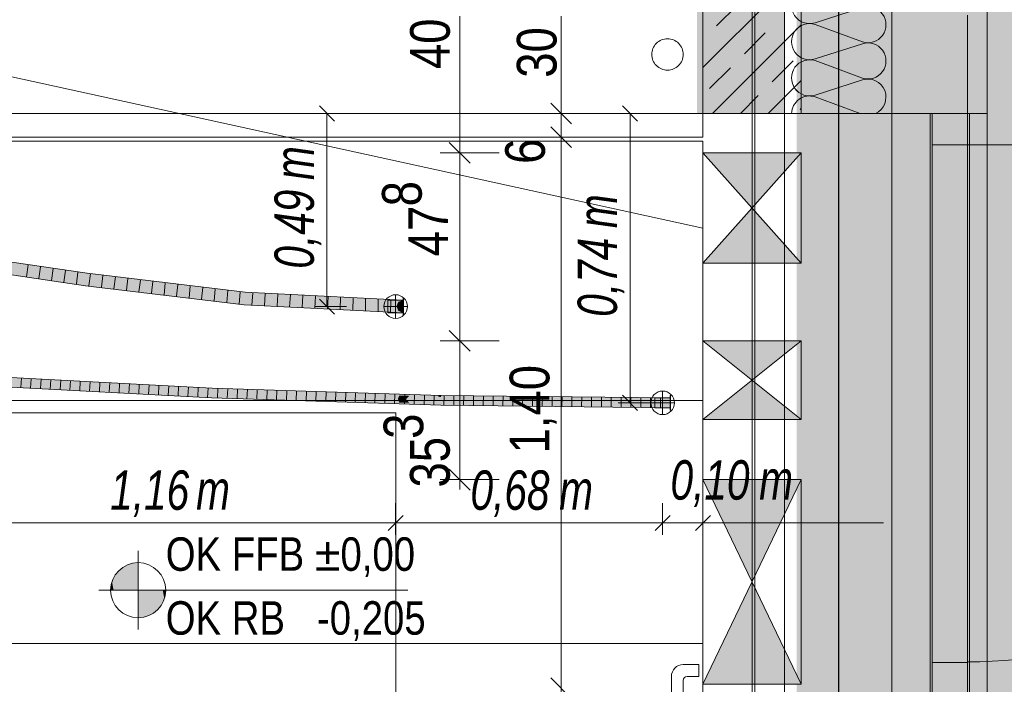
# Model space of a CAD drawing. Extents: x -620 to 300, y 62 to 1162.
# Tile 160 of 256: x 2 to 52, y 960 to 994. Entities that reach past the tile are written whole.
import ezdxf
from ezdxf.lldxf.tags import DXFTag

# ---------------------------------------------------------------- set-up
doc = ezdxf.new("R2010")
doc.units = 0
doc.layers.get('0').update_dxf_attribs({"lineweight": 13})
for name, color, linetype, lineweight, true_color in [('30 -33 Aussenwände- 7 Fassade_ Elemente', 7, 'Continuous', 9, 0x00aacc), ('30 -34 Innenwände- 1 tragend', 7, 'Continuous', 13, 0xdd0806), ('30 -34 Innenwände- 11 Durchbruch', 4, 'Continuous', 9, 0x00ffff), ('30 -35 Decken- 2.1 Treppen Innen 2D', 7, 'Continuous', 9, 0x599559), ('40 -47 Nutzungspez. Anlagen -4 Feuerlöschanlagen', 7, 'Continuous', 9, 0xff7fff), ('70 -76 Bemaßung- 2 Allgemein', 9, 'Continuous', 5, 0x808080), ('E_Aussparung Bemaßung', 5, 'Continuous', 9, 0x0000ff), ('E_Leerrohr 25', 7, 'Continuous', 5, 0xff8000), ('E_Leerrohr 25-Shading', 7, 'Continuous', 9, 0xff8000), ('E_Leerrohr 32', 7, 'Continuous', 9, 0x00b300), ('E_Leerrohr 32-Shading', 7, 'Continuous', 9, 0x00b300), ('E_Leerrohr_Detailnummer', 1, 'Continuous', 25, 0xff0000), ('E_Leerrohrdose 32', 7, 'Continuous', 9, 0x99ff99), ('iwb_Layout BA_Markierung', 7, 'Continuous', 9, 0xbadcdc), ('iwb_Schraffur_Wand in Bauart BABW', 7, 'Continuous', 13, 0xac59ff), ('iwb_Sichtbeton', 2, 'Continuous', 50, 0xffff00), ('iwb_Sichtbeton-Shading', 2, 'Continuous', 50, 0xffff00)]:
    doc.layers.add(name, color=color, linetype=linetype, lineweight=lineweight, true_color=true_color)
for name, color, linetype, lineweight in [('30 -35 Decken -1 Treppe -Schnitt', 7, 'Continuous', 50), ('70 -71 Achsen- 1 Gebäudeachsen', 7, 'STRICHPUNKT2-A06G94XR8I', 18), ('70 -72 Beschriftung- 5 Höhenkoten', 7, 'Continuous', 15)]:
    doc.layers.add(name, color=color, linetype=linetype, lineweight=lineweight)
doc.styles.get("Standard").update_dxf_attribs({"font": 'ARIALN.TTF'})
tags = doc.linetypes.add('fein_strichliert-A06G94XS8I', pattern=[4, 1, -2, 1]).pattern_tags.tags
tags[8:9] = [DXFTag(74, 4), DXFTag(75, 0), DXFTag(340, '0'), DXFTag(46, 0.0), DXFTag(50, 0.0), DXFTag(44, 0.0), DXFTag(45, 0.0)]
tags[6:7] = [DXFTag(74, 4), DXFTag(75, 0), DXFTag(340, '0'), DXFTag(46, 0.0), DXFTag(50, 0.0), DXFTag(44, 0.0), DXFTag(45, 0.0)]
tags[4:5] = [DXFTag(74, 4), DXFTag(75, 0), DXFTag(340, '0'), DXFTag(46, 0.0), DXFTag(50, 0.0), DXFTag(44, 0.0), DXFTag(45, 0.0)]
tags = doc.linetypes.add('STRICHPUNKT2', pattern=[12.7, 6.35, -3.175, 0, -3.175]).pattern_tags.tags
tags[10:11] = [DXFTag(74, 4), DXFTag(75, 0), DXFTag(340, '0'), DXFTag(46, 0.0), DXFTag(50, 0.0), DXFTag(44, 0.0), DXFTag(45, 0.0)]
tags[8:9] = [DXFTag(74, 4), DXFTag(75, 0), DXFTag(340, '0'), DXFTag(46, 0.0), DXFTag(50, 0.0), DXFTag(44, 0.0), DXFTag(45, 0.0)]
tags[6:7] = [DXFTag(74, 4), DXFTag(75, 0), DXFTag(340, '0'), DXFTag(46, 0.0), DXFTag(50, 0.0), DXFTag(44, 0.0), DXFTag(45, 0.0)]
tags[4:5] = [DXFTag(74, 4), DXFTag(75, 0), DXFTag(340, '0'), DXFTag(46, 0.0), DXFTag(50, 0.0), DXFTag(44, 0.0), DXFTag(45, 0.0)]
tags = doc.linetypes.add('STRICHPUNKT2-A06G94XR8I', pattern=[12.7, 6.35, -3.175, 0, -3.175]).pattern_tags.tags
tags[10:11] = [DXFTag(74, 4), DXFTag(75, 0), DXFTag(340, '0'), DXFTag(46, 0.0), DXFTag(50, 0.0), DXFTag(44, 0.0), DXFTag(45, 0.0)]
tags[8:9] = [DXFTag(74, 4), DXFTag(75, 0), DXFTag(340, '0'), DXFTag(46, 0.0), DXFTag(50, 0.0), DXFTag(44, 0.0), DXFTag(45, 0.0)]
tags[6:7] = [DXFTag(74, 4), DXFTag(75, 0), DXFTag(340, '0'), DXFTag(46, 0.0), DXFTag(50, 0.0), DXFTag(44, 0.0), DXFTag(45, 0.0)]
tags[4:5] = [DXFTag(74, 4), DXFTag(75, 0), DXFTag(340, '0'), DXFTag(46, 0.0), DXFTag(50, 0.0), DXFTag(44, 0.0), DXFTag(45, 0.0)]

# ---------------------------------------------------------------- blocks, each defined once
blk = doc.blocks.new('Shading-A06G94VT8I', base_point=(-44.915, 989.453))
at = {"layer": 'iwb_Sichtbeton-Shading', "color": 51, "true_color": 0xffff7f}
blk.add_solid([(37.221, 989.453), (36.621, 989.453), (37.221, 995.453), (36.621, 995.453)], dxfattribs=at)
blk = doc.blocks.new('Shading-A06G94VZ8I', base_point=(-25.075, 983.57))
at = {"layer": 'E_Leerrohr 32-Shading', "color": 83, "true_color": 0x7fbd7f}
for points in [[(-2.415, 982.43), (4.184, 981.551), (-2.411, 982.456), (-1.091, 982.32)], [(-2.477, 981.971), (-2.49, 981.878), (4.65, 980.901), (0.053, 981.507)], [(-2.477, 981.971), (4.651, 980.901), (5.566, 980.797), (5.564, 980.781)], [(-0.267, 982.136), (-2.416, 982.419), (5.626, 981.246)], [(-0.267, 982.136), (4.184, 981.551), (-0.685, 982.199)], [(4.184, 981.551), (-0.267, 982.136), (5.638, 981.339), (5.626, 981.246)], [(0.053, 981.507), (5.554, 980.705), (4.65, 980.901), (5.562, 980.764)], [(5.626, 981.246), (13.665, 980.276), (5.638, 981.339), (7.245, 981.145)], [(13.665, 980.276), (13.673, 980.369), (7.245, 981.145)], [(4.651, 980.901), (5.562, 980.764), (5.564, 980.781)], [(11.397, 980.066), (6.26, 980.681), (5.554, 980.705), (5.558, 980.741)], [(11.397, 980.066), (5.554, 980.705), (10.291, 980.133)], [(6.26, 980.681), (5.562, 980.764), (5.558, 980.741)], [(11.85, 980.039), (7.192, 980.601), (5.562, 980.764), (5.564, 980.781)], [(11.85, 980.039), (5.562, 980.764), (11.397, 980.066)], [(7.192, 980.601), (5.566, 980.797), (5.564, 980.781)], [(11.85, 980.039), (10.291, 980.133), (13.624, 979.8), (11.681, 979.965)], [(11.681, 979.965), (13.619, 979.731), (13.624, 979.8)], [(11.85, 980.039), (13.624, 979.8), (13.627, 979.825)], [(13.673, 980.369), (13.665, 980.276), (18.365, 980.133), (18.365, 980.039)], [(18.365, 980.039), (21.446, 979.884), (18.365, 980.133), (21.672, 979.966)], [(21.446, 979.884), (21.697, 979.871), (21.672, 979.966), (21.697, 979.965)], [(21.67, 979.327), (14.584, 979.765), (13.619, 979.731), (13.624, 979.8)], [(21.67, 979.327), (13.619, 979.731), (21.672, 979.326)], [(14.584, 979.765), (13.627, 979.825), (13.624, 979.8)], [(15.334, 979.739), (13.627, 979.825), (14.584, 979.765)], [(19.061, 979.551), (15.334, 979.739), (21.67, 979.327), (14.584, 979.765)], [(21.67, 979.327), (21.446, 979.431), (19.061, 979.551)], [(21.672, 979.326), (21.697, 979.325), (21.446, 979.431), (21.697, 979.419)]]:
    blk.add_solid(points, dxfattribs=at)
at = {"layer": 'E_Leerrohr 32-Shading', "color": 83, "true_color": 0x7fd57f}
for points in [[(5.566, 980.797), (5.596, 981.022), (-2.477, 981.971), (-2.447, 982.195)], [(-2.447, 982.195), (5.606, 981.101), (-2.416, 982.419), (5.626, 981.246)], [(-2.447, 982.195), (5.596, 981.022), (5.606, 981.101)], [(5.566, 980.797), (13.646, 980.05), (5.596, 981.022)], [(5.596, 981.022), (13.646, 980.05), (5.606, 981.101), (13.651, 980.11)], [(13.651, 980.11), (13.665, 980.276), (5.606, 981.101), (5.626, 981.246)], [(13.643, 980.05), (5.566, 980.797), (7.192, 980.601)], [(13.646, 980.05), (13.643, 980.05), (11.85, 980.039), (7.192, 980.601)], [(13.646, 980.05), (11.85, 980.039), (13.642, 980.008)], [(11.85, 980.039), (13.627, 979.825), (13.642, 980.008)], [(21.352, 979.662), (13.642, 980.008), (19.061, 979.551), (13.627, 979.825)], [(13.646, 980.05), (13.642, 980.008), (14.637, 980)], [(13.642, 980.008), (21.352, 979.662), (14.637, 980)], [(13.651, 980.11), (13.646, 980.05), (14.874, 980.003), (14.637, 980)], [(18.365, 980.039), (13.665, 980.276), (14.874, 980.003), (13.651, 980.11)], [(14.637, 980), (21.352, 979.662), (18.365, 980.039), (21.446, 979.884)], [(21.352, 979.662), (19.061, 979.551), (21.364, 979.633)], [(19.061, 979.551), (21.446, 979.431), (21.364, 979.633)], [(21.446, 979.884), (21.352, 979.662), (21.697, 979.676), (21.666, 979.647)], [(21.666, 979.647), (21.352, 979.662), (21.669, 979.644), (21.521, 979.639)], [(21.521, 979.639), (21.352, 979.662), (21.364, 979.633)], [(21.697, 979.614), (21.521, 979.639), (21.446, 979.431), (21.364, 979.633)], [(21.446, 979.884), (21.697, 979.676), (21.697, 979.871)], [(21.697, 979.614), (21.446, 979.431), (21.697, 979.419)], [(21.521, 979.639), (21.697, 979.614), (21.669, 979.644)], [(21.666, 979.647), (21.697, 979.645), (21.697, 979.676)], [(21.666, 979.647), (21.669, 979.644), (21.697, 979.645)], [(21.669, 979.644), (21.697, 979.614), (21.697, 979.645)]]:
    blk.add_solid(points, dxfattribs=at)
blk = doc.blocks.new('Shading-A06G94W38I', base_point=(-25.301, 977.845))
at = {"layer": 'E_Leerrohr 25-Shading', "color": 31, "true_color": 0xfabd7f}
for points in [[(11.975, 975.253), (11.983, 975.43), (0.342, 975.872), (0.353, 976.048)], [(0.331, 975.695), (11.967, 975.077), (0.334, 975.75), (11.975, 975.253)], [(11.975, 975.253), (0.342, 975.872), (0.334, 975.75)], [(11.975, 975.253), (21.422, 974.95), (11.983, 975.43), (21.495, 975.124)], [(11.975, 975.253), (11.967, 975.077), (21.441, 974.903), (16.661, 974.926)], [(11.975, 975.253), (21.441, 974.903), (21.422, 974.95)], [(21.495, 975.124), (21.422, 974.95), (22.012, 975.108), (21.835, 974.936)], [(21.422, 974.95), (21.495, 974.77), (21.835, 974.936), (22.012, 974.754)], [(21.952, 975.05), (21.835, 974.936), (23.62, 975.056), (23.616, 974.879)], [(22.012, 974.754), (23.612, 974.702), (21.835, 974.936), (23.616, 974.879)], [(22.012, 975.108), (21.952, 975.05), (23.486, 975.06)], [(21.952, 975.05), (23.62, 975.056), (23.486, 975.06)], [(23.616, 974.879), (30.478, 974.805), (23.62, 975.056)], [(30.478, 974.805), (35.262, 974.753), (23.62, 975.056), (35.262, 974.93)], [(16.661, 974.926), (21.495, 974.77), (21.441, 974.903)], [(23.614, 974.79), (23.612, 974.702), (35.262, 974.753), (25.671, 974.68)], [(23.616, 974.879), (23.614, 974.79), (35.262, 974.753)], [(25.671, 974.68), (35.262, 974.577), (35.262, 974.753)]]:
    blk.add_solid(points, dxfattribs=at)
at = {"layer": 'E_Leerrohr 25-Shading', "color": 43, "true_color": 0xd7ab7f}
for points in [[(0.353, 976.048), (11.983, 975.43), (0.356, 976.098)], [(11.983, 975.43), (11.986, 975.503), (0.356, 976.098), (0.358, 976.121)], [(11.964, 975.004), (11.967, 975.077), (0.326, 975.622), (0.331, 975.695)], [(11.983, 975.43), (21.495, 975.124), (11.986, 975.503), (21.672, 975.192)], [(16.066, 974.935), (11.967, 975.077), (12.105, 974.999), (11.964, 975.004)], [(16.661, 974.926), (11.967, 975.077), (16.066, 974.935)], [(21.549, 974.746), (16.066, 974.935), (16.148, 974.869), (12.105, 974.999)], [(21.495, 974.77), (16.661, 974.926), (21.549, 974.746), (16.066, 974.935)], [(21.672, 975.192), (21.495, 975.124), (22.439, 975.167), (22.012, 975.108)], [(22.439, 975.167), (22.012, 975.108), (23.487, 975.133), (23.486, 975.06)], [(23.486, 975.06), (23.62, 975.056), (23.487, 975.133), (23.621, 975.129)], [(35.262, 974.93), (35.262, 975.003), (23.62, 975.056), (23.621, 975.129)], [(16.148, 974.869), (21.672, 974.691), (21.549, 974.746)], [(21.495, 974.77), (21.672, 974.691), (22.012, 974.754), (22.439, 974.667)], [(22.439, 974.667), (23.61, 974.629), (22.012, 974.754), (23.612, 974.702)], [(23.61, 974.629), (35.262, 974.503), (23.612, 974.702), (25.671, 974.68)], [(35.262, 974.503), (35.262, 974.577), (25.671, 974.68)]]:
    blk.add_solid(points, dxfattribs=at)
blk = doc.blocks.new('Shading-A06G94WJ8I', base_point=(21.357, 979.65))
at = {"layer": 'E_Leerrohr 25-Shading', "color": 31, "true_color": 0xecb67f}
for points in [[(21.357, 979.65), (21.672, 979.965), (20.909, 979.657), (20.909, 979.965)], [(21.45, 979.649), (21.672, 979.965), (21.357, 979.65)], [(21.45, 979.649), (21.697, 979.658), (21.672, 979.965), (21.697, 979.965)], [(21.352, 979.645), (21.357, 979.65), (20.909, 979.645), (20.909, 979.657)], [(21.352, 979.645), (20.909, 979.645), (21.672, 979.325), (20.909, 979.325)], [(21.352, 979.645), (21.45, 979.649), (21.357, 979.65)], [(21.666, 979.645), (21.667, 979.646), (21.352, 979.645), (21.45, 979.649)], [(21.697, 979.325), (21.697, 979.632), (21.352, 979.645), (21.666, 979.645)], [(21.697, 979.325), (21.352, 979.645), (21.672, 979.325)], [(21.667, 979.646), (21.697, 979.658), (21.45, 979.649)], [(21.697, 979.645), (21.697, 979.658), (21.666, 979.645)], [(21.697, 979.632), (21.697, 979.645), (21.666, 979.645)]]:
    blk.add_solid(points, dxfattribs=at)
at = {"layer": 'E_Leerrohr 25-Shading', "color": 43, "true_color": 0xd7ab7f}
for points in [[(21.709, 980.095), (21.697, 980.095), (21.709, 979.97), (21.697, 979.968)], [(21.697, 979.968), (21.697, 979.963), (21.709, 979.97), (21.709, 979.963)], [(21.709, 979.327), (21.697, 979.327), (21.709, 979.32), (21.697, 979.322)], [(21.697, 979.322), (21.697, 979.195), (21.709, 979.32), (21.709, 979.195)]]:
    blk.add_solid(points, dxfattribs=at)
at = {"layer": 'E_Leerrohr 25-Shading', "color": 31, "true_color": 0xfabd7f}
for points in [[(21.709, 979.802), (21.709, 979.963), (21.697, 979.802), (21.697, 979.963)], [(21.709, 979.737), (21.709, 979.802), (21.697, 979.737), (21.697, 979.802)], [(21.697, 979.737), (21.697, 979.645), (21.709, 979.737), (21.709, 979.645)], [(21.697, 979.645), (21.697, 979.327), (21.709, 979.645), (21.709, 979.327)]]:
    blk.add_solid(points, dxfattribs=at)
blk = doc.blocks.new('Shading-A06G94XB8I', base_point=(34.474, 975.003))
at = {"layer": 'E_Leerrohr 25-Shading', "color": 31, "true_color": 0xecb67f}
for points in [[(34.474, 975.003), (34.474, 974.753), (35.262, 975.003), (35.262, 974.753)], [(34.474, 974.753), (34.474, 974.503), (35.262, 974.753), (35.262, 974.503)]]:
    blk.add_solid(points, dxfattribs=at)
at = {"layer": 'E_Leerrohr 25-Shading', "color": 43, "true_color": 0xd7ab7f}
for points in [[(35.262, 975.133), (35.262, 975.022), (35.274, 975.133), (35.274, 975.022)], [(35.274, 974.485), (35.262, 974.485), (35.274, 974.42), (35.262, 974.42)], [(35.262, 974.42), (35.262, 974.373), (35.274, 974.42), (35.274, 974.373)]]:
    blk.add_solid(points, dxfattribs=at)
at = {"layer": 'E_Leerrohr 25-Shading', "color": 31, "true_color": 0xfabd7f}
for points in [[(35.274, 974.91), (35.274, 975.022), (35.262, 974.91), (35.262, 975.022)], [(35.274, 974.845), (35.274, 974.91), (35.262, 974.845), (35.262, 974.91)], [(35.262, 974.845), (35.262, 974.753), (35.274, 974.845), (35.274, 974.753)], [(35.262, 974.753), (35.262, 974.485), (35.274, 974.753), (35.274, 974.485)]]:
    blk.add_solid(points, dxfattribs=at)
blk = doc.blocks.new('Polygon-A06G94XL8I')
at = {"color": 0, "linetype": 'ByBlock', "lineweight": -2, "ltscale": 0.13}
blk.add_solid([(41.831, 86.61), (41.664, 1083.814), (76.501, 86.518), (76.501, 1083.814)], dxfattribs=at)
blk = doc.blocks.new('Referenz-A06G94XT8I')
at = {"layer": '30 -33 Aussenwände- 7 Fassade_ Elemente', "color": 0, "linetype": 'Continuous', "lineweight": -2, "ltscale": 0.13}
for p, q in [((46.52, 833.953), (46.52, 999.953)), ((51.36, 998.053), (51.36, 835.453)), ((39.56, 838.953), (39.56, 994.953)), ((41.06, 994.953), (41.06, 838.953)), ((42.62, 994.066), (45.02, 994.838)), ((46.52, 994.453), (46.52, 839.453)), ((50.36, 839.453), (50.36, 994.453)), ((45.02, 993.089), (42.62, 993.976)), ((42.62, 992.228), (45.02, 992.999)), ((45.02, 991.251), (42.62, 992.138)), ((42.62, 990.389), (45.02, 991.161)), ((42.62, 990.299), (44.909, 989.453)), ((51.36, 989.453), (36.92, 989.453)), ((48.56, 989.453), (48.56, 959.993)), ((50.36, 989.453), (48.56, 989.453)), ((48.56, 987.853), (48.56, 989.453)), ((48.56, 989.453), (50.36, 989.453)), ((48.56, 989.453), (48.56, 987.853)), ((50.36, 987.853), (50.36, 989.453)), ((50.36, 989.453), (50.36, 987.853)), ((50.36, 959.993), (50.36, 989.453)), ((48.56, 961.553), (48.56, 987.853)), ((48.56, 987.853), (50.36, 987.853)), ((50.36, 987.853), (48.56, 987.853)), ((50.36, 987.853), (50.36, 961.553)), ((48.56, 959.953), (48.56, 961.553)), ((48.56, 959.953), (48.56, 961.553)), ((48.56, 961.553), (50.36, 961.553)), ((50.36, 961.553), (48.56, 961.553)), ((50.36, 961.553), (50.36, 959.953)), ((50.36, 961.553), (50.36, 959.953))]:
    blk.add_line(p, q, dxfattribs=at)
at = {"layer": '30 -33 Aussenwände- 7 Fassade_ Elemente', "color": 0, "linetype": 'fein_strichliert-A06G94XS8I', "lineweight": -2, "ltscale": 0.13}
for p, q in [((48.46, 959.953), (48.46, 989.453)), ((50.46, 959.953), (50.46, 989.453)), ((51.36, 941.053), (51.36, 989.453)), ((76.501, 987.853), (50.36, 987.853)), ((50.36, 961.553), (50.36, 987.853))]:
    blk.add_line(p, q, dxfattribs=at)
at = {"layer": '30 -33 Aussenwände- 7 Fassade_ Elemente', "color": 0, "linetype": 'Continuous', "lineweight": -2, "ltscale": 0.13}
for centre, major_axis, end_param in [((42.339, 994.941), (-0.918, 0.013), 1.896254), ((45.302, 993.963), (-0.282, -0.874), 3.765224), ((42.339, 993.102), (0.282, 0.874), 3.764652), ((42.339, 993.102), (0.282, 0.874), 1.254884), ((42.339, 993.102), (-0.744, 0.539), 1.254884), ((45.302, 992.125), (-0.282, -0.874), 3.765224), ((45.302, 992.125), (0.744, 0.539), 1.255075), ((42.339, 993.102), (-0.744, -0.539), 1.254884), ((45.302, 992.125), (0.744, -0.539), 1.255075), ((42.339, 991.264), (0.282, 0.874), 3.764652), ((42.339, 991.264), (0.282, 0.874), 1.254884), ((42.339, 991.264), (-0.744, 0.539), 1.254884), ((45.302, 992.125), (-0.282, -0.874), 1.255075), ((45.302, 990.286), (0.855, 0.335), 1.509114), ((42.339, 991.264), (-0.744, -0.539), 1.254884), ((45.302, 990.286), (0.387, -0.833), 1.509114), ((42.339, 989.425), (0.282, 0.874), 1.851426)]:
    blk.add_ellipse(centre, major_axis=major_axis, ratio=1, start_param=0, end_param=end_param, dxfattribs=at)
at = {"layer": '30 -33 Aussenwände- 7 Fassade_ Elemente', "color": 0, "linetype": 'fein_strichliert-A06G94XS8I', "lineweight": -2, "ltscale": 0.13}
blk.add_ellipse((50.36, 987.853), major_axis=(0, -26.26), ratio=1, start_param=0, end_param=1.475374, dxfattribs=at)
at = {"layer": '30 -34 Innenwände- 1 tragend', "color": 0, "lineweight": -2}
for p, q in [((36.92, 991.792), (40.582, 995.453)), ((36.92, 989.453), (36.92, 995.453)), ((36.92, 991.792), (40.582, 995.453)), ((41.92, 989.453), (41.92, 995.453)), ((37.613, 993.899), (38.673, 994.959)), ((37.613, 993.899), (38.673, 994.959)), ((37.41, 989.453), (41.92, 993.964)), ((37.41, 989.453), (41.92, 993.964)), ((39.027, 992.484), (40.088, 993.545)), ((39.027, 992.484), (40.088, 993.545)), ((40.441, 991.07), (41.502, 992.131)), ((40.441, 991.07), (41.502, 992.131)), ((37.259, 990.717), (38.32, 991.777)), ((37.259, 990.717), (38.32, 991.777)), ((40.239, 989.453), (41.92, 991.135)), ((40.239, 989.453), (41.92, 991.135)), ((38.824, 989.453), (39.734, 990.363)), ((38.824, 989.453), (39.734, 990.363)), ((41.855, 989.656), (41.92, 989.721)), ((41.855, 989.656), (41.92, 989.721))]:
    blk.add_line(p, q, dxfattribs=at)
at = {"layer": '30 -34 Innenwände- 1 tragend', "color": 0, "linetype": 'Continuous', "lineweight": -2, "ltscale": 0.13}
for p, q in [((36.92, 989.453), (36.92, 995.453)), ((41.92, 989.453), (41.92, 995.453)), ((41.92, 989.453), (36.92, 989.453))]:
    blk.add_line(p, q, dxfattribs=at)
at = {"layer": '30 -34 Innenwände- 11 Durchbruch', "color": 0, "linetype": 'Continuous', "lineweight": -2, "ltscale": 0.13}
for p, q in [((-5.72, 992.959), (36.92, 983.623)), ((36.92, 987.453), (41.92, 987.453)), ((41.92, 987.453), (36.92, 981.853)), ((41.92, 981.853), (36.92, 987.453)), ((36.92, 981.853), (36.92, 987.453)), ((36.92, 987.453), (41.92, 981.853)), ((41.92, 987.453), (36.92, 981.853)), ((41.92, 981.853), (41.92, 987.453)), ((36.92, 981.853), (41.92, 981.853)), ((36.92, 977.903), (41.92, 977.903)), ((41.92, 977.903), (36.92, 973.903)), ((41.92, 973.903), (36.92, 977.903)), ((36.92, 973.903), (36.92, 977.903)), ((36.92, 977.903), (41.92, 973.903)), ((41.92, 977.903), (36.92, 973.903)), ((41.92, 973.903), (41.92, 977.903)), ((-1.823, 974.874), (36.92, 974.874)), ((36.92, 973.903), (41.92, 973.903)), ((36.92, 960.453), (36.92, 970.853)), ((36.92, 970.853), (41.92, 960.453)), ((41.92, 970.853), (36.92, 960.453)), ((36.92, 970.853), (41.92, 970.853)), ((41.92, 970.853), (36.92, 960.453)), ((41.92, 960.453), (36.92, 970.853)), ((41.92, 960.453), (41.92, 970.853)), ((-1.823, 962.525), (36.92, 962.525)), ((36.92, 960.453), (41.92, 960.453))]:
    blk.add_line(p, q, dxfattribs=at)
at = {"layer": '30 -34 Innenwände- 11 Durchbruch', "color": 0, "lineweight": -2}
for points in [[(39.42, 984.653), (36.92, 987.453), (39.42, 987.453)], [(39.42, 984.653), (39.42, 987.453), (41.92, 987.453)], [(39.42, 981.853), (36.92, 981.853), (39.42, 984.653)], [(39.42, 981.853), (39.42, 984.653), (41.92, 981.853)], [(39.42, 975.903), (36.92, 977.903), (39.42, 977.903)], [(39.42, 975.903), (39.42, 977.903), (41.92, 977.903)], [(39.42, 973.903), (36.92, 973.903), (39.42, 975.903)], [(39.42, 973.903), (39.42, 975.903), (41.92, 973.903)], [(39.42, 965.653), (36.92, 970.853), (39.42, 970.853)], [(39.42, 965.653), (39.42, 970.853), (41.92, 970.853)], [(39.42, 960.453), (36.92, 960.453), (39.42, 965.653)], [(39.42, 960.453), (39.42, 965.653), (41.92, 960.453)]]:
    blk.add_solid(points, dxfattribs=at)
at = {"layer": '30 -35 Decken -1 Treppe -Schnitt', "color": 0, "linetype": 'fein_strichliert-A06G94XS8I', "lineweight": -2, "ltscale": 0.13}
for p, q in [((-40.58, 989.453), (36.92, 989.453)), ((36.92, 989.453), (36.92, 988.253)), ((36.92, 988.253), (-40.58, 988.253))]:
    blk.add_line(p, q, dxfattribs=at)
at = {"layer": '30 -35 Decken- 2.1 Treppen Innen 2D', "color": 0, "linetype": 'fein_strichliert-A06G94XS8I', "lineweight": -2, "ltscale": 0.13}
for p, q in [((36.92, 988.053), (-40.58, 988.053)), ((36.92, 957.653), (36.92, 988.053)), ((21.32, 974.253), (-24.98, 974.253)), ((21.32, 870.453), (21.32, 974.253)), ((36.72, 961.453), (35.92, 961.453)), ((36.72, 960.853), (36.72, 961.453)), ((35.32, 960.853), (35.32, 900.115)), ((35.92, 900.003), (35.92, 960.653)), ((36.12, 960.853), (36.72, 960.853))]:
    blk.add_line(p, q, dxfattribs=at)
for centre, major_axis in [((35.92, 960.853), (0, 0.6)), ((36.12, 960.653), (0, 0.2))]:
    blk.add_ellipse(centre, major_axis=major_axis, ratio=1, start_param=0, end_param=1.570796, dxfattribs=at)
at = {"layer": '40 -47 Nutzungspez. Anlagen -4 Feuerlöschanlagen', "color": 0, "linetype": 'Continuous', "lineweight": -2, "ltscale": 0.13}
for p, q in [((34.455, 992.898), (34.502, 992.961)), ((34.502, 992.961), (34.555, 993.019)), ((34.555, 993.019), (34.613, 993.072)), ((34.613, 993.072), (34.676, 993.118)), ((34.676, 993.118), (34.743, 993.159)), ((34.743, 993.159), (34.814, 993.192)), ((34.814, 993.192), (34.888, 993.219)), ((34.888, 993.219), (34.964, 993.238)), ((34.964, 993.238), (35.042, 993.249)), ((35.042, 993.249), (35.12, 993.253)), ((35.12, 993.253), (35.199, 993.249)), ((35.199, 993.249), (35.276, 993.238)), ((35.276, 993.238), (35.353, 993.219)), ((35.353, 993.219), (35.427, 993.192)), ((35.427, 993.192), (35.498, 993.159)), ((35.498, 993.159), (35.565, 993.118)), ((35.565, 993.118), (35.628, 993.072)), ((35.628, 993.072), (35.686, 993.019)), ((35.686, 993.019), (35.739, 992.961)), ((35.739, 992.961), (35.786, 992.898)), ((34.32, 992.453), (34.324, 992.532)), ((34.324, 992.375), (34.32, 992.453)), ((34.324, 992.532), (34.336, 992.609)), ((34.336, 992.609), (34.355, 992.685)), ((34.355, 992.685), (34.381, 992.759)), ((34.381, 992.759), (34.415, 992.83)), ((34.415, 992.83), (34.455, 992.898)), ((35.786, 992.898), (35.826, 992.83)), ((35.826, 992.83), (35.86, 992.759)), ((35.86, 992.759), (35.886, 992.685)), ((35.886, 992.685), (35.905, 992.609)), ((35.905, 992.609), (35.917, 992.532)), ((35.917, 992.532), (35.92, 992.453)), ((35.92, 992.453), (35.917, 992.375)), ((34.336, 992.297), (34.324, 992.375)), ((34.355, 992.221), (34.336, 992.297)), ((34.381, 992.147), (34.355, 992.221)), ((34.415, 992.076), (34.381, 992.147)), ((34.455, 992.009), (34.415, 992.076)), ((34.502, 991.946), (34.455, 992.009)), ((34.555, 991.887), (34.502, 991.946)), ((35.739, 991.946), (35.686, 991.887)), ((35.786, 992.009), (35.739, 991.946)), ((35.826, 992.076), (35.786, 992.009)), ((35.86, 992.147), (35.826, 992.076)), ((35.886, 992.221), (35.86, 992.147)), ((35.905, 992.297), (35.886, 992.221)), ((35.917, 992.375), (35.905, 992.297)), ((34.613, 991.835), (34.555, 991.887)), ((34.676, 991.788), (34.613, 991.835)), ((34.743, 991.748), (34.676, 991.788)), ((34.814, 991.714), (34.743, 991.748)), ((34.888, 991.688), (34.814, 991.714)), ((34.964, 991.669), (34.888, 991.688)), ((35.042, 991.657), (34.964, 991.669)), ((35.12, 991.653), (35.042, 991.657)), ((35.199, 991.657), (35.12, 991.653)), ((35.276, 991.669), (35.199, 991.657)), ((35.353, 991.688), (35.276, 991.669)), ((35.427, 991.714), (35.353, 991.688)), ((35.498, 991.748), (35.427, 991.714)), ((35.565, 991.788), (35.498, 991.748)), ((35.628, 991.835), (35.565, 991.788)), ((35.686, 991.887), (35.628, 991.835))]:
    blk.add_line(p, q, dxfattribs=at)
at = {"layer": '70 -71 Achsen- 1 Gebäudeachsen', "color": 0, "linetype": 'STRICHPUNKT2-A06G94XR8I', "lineweight": -2, "ltscale": 0.13}
blk.add_line((39.42, 1084.393), (39.42, 84.953), dxfattribs=at)
at = {"layer": '70 -72 Beschriftung- 5 Höhenkoten', "color": 0, "linetype": 'Continuous', "lineweight": -2, "ltscale": 0.13}
for p, q in [((8.229, 963.235), (8.229, 967.235)), ((8.229, 965.235), (8.229, 966.635)), ((8.229, 966.635), (8.229, 965.235)), ((6.229, 965.235), (21.921, 965.235)), ((8.229, 965.235), (6.829, 965.235)), ((6.829, 965.235), (8.229, 965.235)), ((9.629, 965.235), (8.229, 965.235)), ((8.229, 965.235), (8.229, 963.835)), ((8.229, 963.835), (8.229, 965.235)), ((8.229, 965.235), (9.629, 965.235))]:
    blk.add_line(p, q, dxfattribs=at)
for major_axis in [(0, 1.4), (1.4, 0), (-1.4, 0), (0, -1.4)]:
    blk.add_ellipse((8.229, 965.235), major_axis=major_axis, ratio=1, start_param=0, end_param=1.570796, dxfattribs=at)
at = {"layer": '70 -72 Beschriftung- 5 Höhenkoten', "color": 0, "lineweight": -2}
for points in [[(7.594, 965.235), (7.407, 966.367), (7.594, 966.482)], [(7.797, 965.235), (7.594, 966.482), (7.797, 966.566)], [(7.594, 965.235), (7.594, 966.482), (7.797, 965.235)], [(8.01, 965.235), (7.797, 966.566), (8.01, 966.617)], [(7.797, 965.235), (7.797, 966.566), (8.01, 965.235)], [(8.229, 965.235), (8.01, 966.617), (8.229, 966.635)], [(8.01, 965.235), (8.01, 966.617), (8.229, 965.235)], [(7.097, 965.235), (6.982, 965.87), (7.097, 966.058)], [(7.239, 965.235), (7.097, 966.058), (7.239, 966.225)], [(7.097, 965.235), (7.097, 966.058), (7.239, 965.235)], [(7.407, 965.235), (7.239, 966.225), (7.407, 966.367)], [(7.239, 965.235), (7.239, 966.225), (7.407, 965.235)], [(7.407, 965.235), (7.407, 966.367), (7.594, 965.235)], [(6.847, 965.235), (6.829, 965.235), (6.847, 965.454)], [(6.898, 965.235), (6.847, 965.454), (6.898, 965.667)], [(6.847, 965.235), (6.847, 965.454), (6.898, 965.235)], [(6.982, 965.235), (6.898, 965.667), (6.982, 965.87)], [(6.898, 965.235), (6.898, 965.667), (6.982, 965.235)], [(6.982, 965.235), (6.982, 965.87), (7.097, 965.235)], [(8.229, 963.835), (8.229, 965.235), (8.448, 963.852)], [(8.448, 963.852), (8.229, 965.235), (8.448, 965.235)], [(8.448, 963.852), (8.448, 965.235), (8.662, 963.903)], [(8.662, 963.903), (8.448, 965.235), (8.662, 965.235)], [(8.662, 963.903), (8.662, 965.235), (8.865, 963.987)], [(8.865, 963.987), (8.662, 965.235), (8.865, 965.235)], [(8.865, 963.987), (8.865, 965.235), (9.052, 964.102)], [(9.052, 964.102), (8.865, 965.235), (9.052, 965.235)], [(9.052, 964.102), (9.052, 965.235), (9.219, 964.245)], [(9.219, 964.245), (9.052, 965.235), (9.219, 965.235)], [(9.219, 964.245), (9.219, 965.235), (9.362, 964.412)], [(9.362, 964.412), (9.219, 965.235), (9.362, 965.235)], [(9.362, 964.412), (9.362, 965.235), (9.477, 964.599)], [(9.477, 964.599), (9.362, 965.235), (9.477, 965.235)], [(9.477, 964.599), (9.477, 965.235), (9.561, 964.802)], [(9.561, 964.802), (9.477, 965.235), (9.561, 965.235)], [(9.561, 964.802), (9.561, 965.235), (9.612, 965.016)], [(9.612, 965.016), (9.561, 965.235), (9.612, 965.235)], [(9.612, 965.016), (9.612, 965.235), (9.629, 965.235)]]:
    blk.add_solid(points, dxfattribs=at)
at = {"layer": '70 -76 Bemaßung- 2 Allgemein', "color": 0, "linetype": 'Continuous', "lineweight": -2, "ltscale": 0.13}
for p, q in [((24.564, 988.514), (24.564, 994.393)), ((29.72, 990.514), (29.72, 994.393)), ((29.72, 990.514), (29.72, 991.574)), ((29.72, 988.453), (29.72, 990.514)), ((29.72, 988.453), (29.72, 990.514)), ((30.251, 988.923), (29.19, 989.984)), ((30.251, 988.923), (29.19, 989.984)), ((32.22, 989.453), (28.72, 989.453)), ((32.22, 989.453), (28.72, 989.453)), ((29.72, 988.253), (29.72, 989.453)), ((29.72, 989.253), (29.72, 987.193)), ((29.72, 989.253), (29.72, 987.193)), ((24.564, 986.953), (24.564, 988.514)), ((29.19, 988.784), (30.251, 987.723)), ((29.19, 988.784), (30.251, 987.723)), ((25.095, 986.923), (24.034, 987.984)), ((24.034, 987.984), (25.095, 986.923)), ((24.564, 987.953), (24.564, 986.393)), ((32.22, 988.253), (28.72, 988.253)), ((32.22, 988.253), (28.72, 988.253)), ((26.564, 987.453), (23.564, 987.453)), ((26.564, 987.453), (23.564, 987.453)), ((29.72, 987.193), (29.72, 986.133)), ((29.72, 961.314), (29.72, 987.193)), ((24.564, 978.964), (24.564, 986.393)), ((24.564, 977.403), (24.564, 978.964)), ((25.095, 977.373), (24.034, 978.434)), ((24.034, 978.434), (25.095, 977.373)), ((24.564, 978.403), (24.564, 976.843)), ((26.564, 977.903), (23.564, 977.903)), ((26.564, 977.903), (23.564, 977.903)), ((24.564, 971.914), (24.564, 976.843)), ((24.564, 970.353), (24.564, 971.914)), ((25.095, 970.323), (24.034, 971.384)), ((26.564, 970.853), (23.564, 970.853)), ((29.72, 959.253), (29.72, 961.314)), ((29.72, 961.253), (29.72, 959.193)), ((29.19, 960.784), (30.251, 959.723)), ((30.251, 959.723), (29.19, 960.784))]:
    blk.add_line(p, q, dxfattribs=at)
at = {"layer": '70 -72 Beschriftung- 5 Höhenkoten', "color": 0, "linetype": 'Continuous', "lineweight": -2, "ltscale": 0.13, "char_height": 1.7, "attachment_point": 1}
for s, insert in [('{\\fArial Narrow;OK FFB ±0,00}', (9.629, 967.92)), ('{\\fArial Narrow;OK RB   -0,205}', (9.629, 964.674))]:
    blk.add_mtext(s, dxfattribs=dict(at, insert=insert))
at = {"layer": '70 -76 Bemaßung- 2 Allgemein', "color": 0, "linetype": 'Continuous', "lineweight": -2, "ltscale": 0.13, "char_height": 2.01377, "attachment_point": 1, "rotation": 90}
for s, insert in [('{\\fArial Narrow;40}', (22.046, 991.71)), ('{\\fArial Narrow;30}', (27.469, 991.271)), ('{\\fArial Narrow;6}', (26.878, 986.894)), ('{\\fArial Narrow;8}', (20.619, 984.737)), ('{\\fArial Narrow;47}', (21.961, 982.195)), ('{\\fArial Narrow;1,40}', (27.105, 972.185)), ('{\\fArial Narrow;3}', (20.699, 972.925)), ('{\\fArial Narrow;35}', (22.041, 970.452))]:
    blk.add_mtext(s, dxfattribs=dict(at, insert=insert))
blk = doc.blocks.new('Referenz-A06G94XV8I')
at = {"layer": 'iwb_Schraffur_Wand in Bauart BABW', "linetype": 'Continuous', "ltscale": 0.13}
blk.add_solid([(36.921, 989.453), (36.921, 995.453), (41.061, 989.453), (41.061, 995.453)], dxfattribs=at)
at = {"layer": 'iwb_Sichtbeton', "linetype": 'Continuous', "ltscale": 0.5}
blk.add_solid([(37.221, 989.453), (36.621, 989.453), (37.221, 995.453), (36.621, 995.453)], dxfattribs=at)
blk = doc.blocks.new('Kreis-A06G951L8I')
at = {"color": 0, "linetype": 'ByBlock', "lineweight": -2, "ltscale": 0.13}
blk.add_circle((21.309, 979.645), 0.6, dxfattribs=at)
blk = doc.blocks.new('Enddeckel-A06G951T8I')
at = {"color": 0, "linetype": 'ByBlock', "lineweight": -2, "ltscale": 0.13}
for p, q in [((21.697, 979.965), (20.909, 979.965)), ((20.909, 979.965), (20.909, 979.778)), ((21.709, 980.095), (21.697, 980.095)), ((21.697, 980.095), (21.697, 979.831)), ((21.697, 979.965), (21.697, 979.778)), ((21.709, 980.095), (21.709, 979.831)), ((20.909, 979.778), (20.909, 979.513)), ((20.909, 979.513), (20.909, 979.325)), ((21.697, 979.831), (21.697, 979.459)), ((21.697, 979.778), (21.697, 979.513)), ((21.697, 979.513), (21.697, 979.325)), ((21.697, 979.459), (21.697, 979.195)), ((21.709, 979.831), (21.709, 979.459)), ((21.709, 979.459), (21.709, 979.195)), ((20.909, 979.325), (21.697, 979.325)), ((21.697, 979.195), (21.709, 979.195))]:
    blk.add_line(p, q, dxfattribs=at)
at = {"color": 0, "linetype": 'STRICHPUNKT2', "lineweight": 5, "ltscale": 0.13}
blk.add_line((21.697, 979.645), (20.909, 979.645), dxfattribs=at)
blk = doc.blocks.new('Enddeckel-A06G951V8I')
at = {"color": 0, "linetype": 'ByBlock', "lineweight": -2, "ltscale": 0.13}
for p, q in [((35.262, 975.003), (34.474, 975.003)), ((34.474, 975.003), (34.474, 974.857)), ((35.274, 975.133), (35.262, 975.133)), ((35.262, 975.133), (35.262, 974.911)), ((35.262, 975.003), (35.262, 974.857)), ((35.274, 975.133), (35.274, 974.911)), ((34.474, 974.857), (34.474, 974.65)), ((34.474, 974.65), (34.474, 974.503)), ((34.474, 974.503), (35.262, 974.503)), ((35.262, 974.911), (35.262, 974.596)), ((35.262, 974.857), (35.262, 974.65)), ((35.262, 974.65), (35.262, 974.503)), ((35.262, 974.596), (35.262, 974.373)), ((35.274, 974.911), (35.274, 974.596)), ((35.274, 974.596), (35.274, 974.373)), ((35.262, 974.373), (35.274, 974.373))]:
    blk.add_line(p, q, dxfattribs=at)
at = {"color": 0, "linetype": 'STRICHPUNKT2', "lineweight": 5, "ltscale": 0.13}
blk.add_line((35.262, 974.753), (34.474, 974.753), dxfattribs=at)
blk = doc.blocks.new('Kreis-A06G951X8I')
at = {"color": 0, "linetype": 'ByBlock', "lineweight": -2, "ltscale": 0.13}
blk.add_circle((34.874, 974.753), 0.6, dxfattribs=at)
blk = doc.blocks.new('Flexrohr-A06G95278I')
at = {"color": 0, "linetype": 'ByBlock', "lineweight": -2, "ltscale": 0.13}
for p, q in [((5.638, 981.339), (-2.404, 982.512)), ((5.554, 980.705), (-2.49, 981.878)), ((2.637, 981.757), (2.557, 981.161)), ((3.271, 981.665), (3.191, 981.069)), ((3.904, 981.573), (3.824, 980.976)), ((4.537, 981.48), (4.457, 980.884)), ((5.17, 981.388), (5.091, 980.791)), ((13.673, 980.369), (5.638, 981.339)), ((5.804, 981.3), (5.725, 980.703)), ((6.438, 981.223), (6.361, 980.626)), ((7.072, 981.147), (6.998, 980.55)), ((7.707, 981.07), (7.634, 980.473)), ((8.341, 980.993), (8.271, 980.396)), ((13.619, 979.731), (5.554, 980.705)), ((8.975, 980.917), (8.907, 980.319)), ((9.609, 980.84), (9.544, 980.242)), ((10.244, 980.764), (10.18, 980.165)), ((10.878, 980.687), (10.817, 980.089)), ((11.512, 980.611), (11.453, 980.012)), ((12.147, 980.534), (12.09, 979.935)), ((12.781, 980.457), (12.726, 979.858)), ((13.415, 980.381), (13.363, 979.781)), ((21.697, 979.965), (13.673, 980.369)), ((14.051, 980.331), (14.002, 979.731)), ((14.688, 980.299), (14.643, 979.699)), ((15.325, 980.267), (15.285, 979.667)), ((15.963, 980.235), (15.926, 979.634)), ((16.6, 980.203), (16.567, 979.602)), ((17.237, 980.171), (17.208, 979.57)), ((17.874, 980.139), (17.85, 979.537)), ((18.511, 980.106), (18.491, 979.505)), ((19.148, 980.074), (19.132, 979.473)), ((19.785, 980.042), (19.773, 979.441)), ((20.423, 980.01), (20.415, 979.409)), ((21.06, 979.978), (21.056, 979.376)), ((21.697, 979.965), (21.697, 979.325)), ((21.697, 979.325), (13.619, 979.731))]:
    blk.add_line(p, q, dxfattribs=at)
blk = doc.blocks.new('Maß-A06G952B8I')
at = {"color": 0, "linetype": 'ByBlock', "lineweight": -2, "ltscale": 0.13}
for p, q in [((34.874, 968.053), (34.874, 969.653)), ((36.92, 968.053), (36.92, 969.653)), ((34.492, 968.272), (35.256, 969.035)), ((36.539, 968.272), (37.302, 969.035)), ((33.347, 968.653), (46.102, 968.653))]:
    blk.add_line(p, q, dxfattribs=at)
at = {"color": 0, "linetype": 'ByBlock', "lineweight": -2, "ltscale": 0.13, "char_height": 2, "attachment_point": 1}
for s, insert in [('{\\W0.9;\\fArial Narrow|b0|i1;0,10 }', (35.275, 971.836)), ('{\\W0.9;\\fArial Narrow|b0|i1;m}', (39.78, 971.836))]:
    blk.add_mtext(s, dxfattribs=dict(at, insert=insert))
blk = doc.blocks.new('Maß-A06G952D8I')
at = {"color": 0, "linetype": 'ByBlock', "lineweight": -2, "ltscale": 0.13}
for p, q in [((17.221, 989.453), (18.821, 989.453)), ((18.203, 989.072), (17.44, 989.835)), ((17.821, 979.645), (17.821, 989.453)), ((18.203, 979.263), (17.44, 980.027)), ((17.221, 979.645), (18.821, 979.645))]:
    blk.add_line(p, q, dxfattribs=at)
at = {"color": 0, "linetype": 'ByBlock', "lineweight": -2, "ltscale": 0.13, "char_height": 2, "attachment_point": 1, "rotation": 90}
for s, insert in [('{\\W0.9;\\fArial Narrow|b0|i1;m}', (15.155, 986.076)), ('{\\W0.9;\\fArial Narrow|b0|i1;0,49 }', (15.155, 981.572))]:
    blk.add_mtext(s, dxfattribs=dict(at, insert=insert))
blk = doc.blocks.new('Maß-A06G952H8I')
at = {"color": 0, "linetype": 'ByBlock', "lineweight": -2, "ltscale": 0.13}
for p, q in [((21.309, 968.053), (21.309, 969.653)), ((34.874, 968.053), (34.874, 969.653)), ((21.691, 969.035), (20.927, 968.272)), ((35.256, 969.035), (34.492, 968.272)), ((21.309, 968.653), (34.874, 968.653))]:
    blk.add_line(p, q, dxfattribs=at)
at = {"color": 0, "linetype": 'ByBlock', "lineweight": -2, "ltscale": 0.13, "char_height": 2, "attachment_point": 1}
for s, insert in [('{\\W0.9;\\fArial Narrow|b0|i1;0,68 }', (25.114, 971.32)), ('{\\W0.9;\\fArial Narrow|b0|i1;m}', (29.618, 971.32))]:
    blk.add_mtext(s, dxfattribs=dict(at, insert=insert))
blk = doc.blocks.new('Maß-A06G952J8I')
at = {"color": 0, "linetype": 'ByBlock', "lineweight": -2, "ltscale": 0.13}
for p, q in [((-1.875, 968.053), (-1.875, 969.653)), ((21.309, 968.053), (21.309, 969.653)), ((-2.257, 968.272), (-1.493, 969.035)), ((20.927, 968.272), (21.691, 969.035)), ((21.309, 968.653), (-1.875, 968.653))]:
    blk.add_line(p, q, dxfattribs=at)
at = {"color": 0, "linetype": 'ByBlock', "lineweight": -2, "ltscale": 0.13, "char_height": 2, "attachment_point": 1}
for s, insert in [('{\\W0.9;\\fArial Narrow|b0|i1;1,16 }', (6.808, 971.32)), ('{\\W0.9;\\fArial Narrow|b0|i1;m}', (11.175, 971.32))]:
    blk.add_mtext(s, dxfattribs=dict(at, insert=insert))
blk = doc.blocks.new('Polygon-A06G952R8I')
at = {"color": 0, "linetype": 'ByBlock', "lineweight": -2, "ltscale": 0.25}
blk.add_line((43.812, 1007.522), (43.812, 953.26), dxfattribs=at)
blk = doc.blocks.new('Flexrohr-A06G952V8I')
at = {"color": 0, "linetype": 'ByBlock', "lineweight": -2, "ltscale": 0.13}
for p, q in [((11.986, 975.503), (0.358, 976.121)), ((2.296, 976.003), (2.268, 975.534)), ((2.795, 975.976), (2.768, 975.507)), ((3.295, 975.95), (3.267, 975.481)), ((11.964, 975.004), (0.326, 975.622)), ((3.794, 975.923), (3.767, 975.454)), ((4.293, 975.897), (4.266, 975.428)), ((4.792, 975.87), (4.766, 975.401)), ((5.291, 975.844), (5.265, 975.375)), ((5.79, 975.817), (5.765, 975.348)), ((6.289, 975.791), (6.264, 975.322)), ((6.788, 975.764), (6.764, 975.295)), ((7.287, 975.738), (7.263, 975.268)), ((7.786, 975.711), (7.763, 975.242)), ((8.285, 975.685), (8.262, 975.215)), ((8.784, 975.658), (8.762, 975.189)), ((9.284, 975.632), (9.261, 975.162)), ((9.783, 975.605), (9.761, 975.136)), ((10.282, 975.579), (10.26, 975.109)), ((10.781, 975.552), (10.76, 975.083)), ((11.28, 975.526), (11.259, 975.056)), ((11.779, 975.499), (11.759, 975.03)), ((23.621, 975.129), (11.986, 975.503)), ((12.278, 975.479), (12.259, 975.009)), ((12.778, 975.463), (12.759, 974.993)), ((13.277, 975.447), (13.258, 974.977)), ((13.777, 975.431), (13.758, 974.961)), ((23.61, 974.629), (11.964, 975.004)), ((14.276, 975.414), (14.258, 974.945)), ((14.776, 975.398), (14.758, 974.929)), ((15.275, 975.382), (15.258, 974.913)), ((15.775, 975.366), (15.758, 974.897)), ((16.275, 975.35), (16.258, 974.881)), ((16.774, 975.334), (16.758, 974.864)), ((17.274, 975.318), (17.258, 974.848)), ((17.773, 975.302), (17.758, 974.832)), ((18.273, 975.286), (18.258, 974.816)), ((18.772, 975.27), (18.758, 974.8)), ((19.272, 975.254), (19.258, 974.784)), ((19.771, 975.238), (19.758, 974.768)), ((20.271, 975.222), (20.258, 974.752)), ((20.77, 975.206), (20.758, 974.736)), ((21.27, 975.19), (21.258, 974.72)), ((21.769, 975.174), (21.758, 974.704)), ((22.269, 975.158), (22.258, 974.688)), ((22.768, 975.141), (22.758, 974.672)), ((23.268, 975.125), (23.258, 974.656)), ((35.262, 975.003), (23.621, 975.129)), ((23.768, 975.112), (23.758, 974.643)), ((24.267, 975.107), (24.258, 974.637)), ((24.767, 975.102), (24.758, 974.632)), ((25.267, 975.096), (25.258, 974.626)), ((25.767, 975.091), (25.758, 974.621)), ((26.266, 975.086), (26.259, 974.616)), ((26.766, 975.08), (26.759, 974.61)), ((27.266, 975.075), (27.259, 974.605)), ((27.766, 975.069), (27.759, 974.599)), ((28.265, 975.064), (28.259, 974.594)), ((28.765, 975.059), (28.759, 974.589)), ((29.265, 975.053), (29.26, 974.583)), ((29.765, 975.048), (29.76, 974.578)), ((30.264, 975.042), (30.26, 974.572)), ((30.764, 975.037), (30.76, 974.567)), ((31.264, 975.032), (31.26, 974.562)), ((31.764, 975.026), (31.761, 974.556)), ((32.263, 975.021), (32.261, 974.551)), ((32.763, 975.015), (32.761, 974.545)), ((33.263, 975.01), (33.261, 974.54)), ((33.763, 975.005), (33.761, 974.535)), ((34.262, 974.999), (34.262, 974.529)), ((34.762, 974.994), (34.762, 974.524)), ((35.262, 975.003), (35.262, 974.503)), ((35.262, 974.503), (23.61, 974.629))]:
    blk.add_line(p, q, dxfattribs=at)
blk = doc.blocks.new('Maß-A06G954F8I')
at = {"color": 0, "linetype": 'ByBlock', "lineweight": -2, "ltscale": 0.13}
for p, q in [((32.621, 989.453), (34.221, 989.453)), ((33.603, 989.072), (32.84, 989.835)), ((33.221, 989.453), (33.221, 974.753)), ((33.603, 974.372), (32.84, 975.135)), ((32.621, 974.753), (34.221, 974.753))]:
    blk.add_line(p, q, dxfattribs=at)
at = {"color": 0, "linetype": 'ByBlock', "lineweight": -2, "ltscale": 0.13, "char_height": 2, "attachment_point": 1, "rotation": 90}
for s, insert in [('{\\W0.9;\\fArial Narrow|b0|i1;m}', (30.555, 983.63)), ('{\\W0.9;\\fArial Narrow|b0|i1;0,74 }', (30.555, 979.126))]:
    blk.add_mtext(s, dxfattribs=dict(at, insert=insert))

msp = doc.modelspace()

# ---------------------------------------------------------------- linework, layer by layer
at = {"layer": 'E_Leerrohrdose 32', "ltscale": 0.13}
for p, q in [((21.309, 979.045), (21.309, 980.245)), ((21.909, 979.645), (20.709, 979.645)), ((34.874, 974.153), (34.874, 975.353)), ((35.474, 974.753), (34.274, 974.753))]:
    msp.add_line(p, q, dxfattribs=at)

# ---------------------------------------------------------------- block references
at = {"color": 8, "lineweight": 13, "ltscale": 0.13, "true_color": 0x808080}
msp.add_blockref('Referenz-A06G94XT8I', (0, 0), dxfattribs=at)
at = {"color": 8, "lineweight": 25, "ltscale": 0.25, "true_color": 0x808080}
msp.add_blockref('Referenz-A06G94XV8I', (0, 0), dxfattribs=at)
msp.add_blockref('Shading-A06G94VT8I', (-44.915, 989.453))
at = {"layer": 'E_Aussparung Bemaßung', "ltscale": 0.13}
for name in ['Maß-A06G952D8I', 'Maß-A06G954F8I', 'Maß-A06G952B8I', 'Maß-A06G952J8I', 'Maß-A06G952H8I']:
    msp.add_blockref(name, (0, 0), dxfattribs=at)
at = {"layer": 'E_Leerrohr 25'}
for name, p in [('Shading-A06G94WJ8I', (21.357, 979.65)), ('Shading-A06G94W38I', (-25.301, 977.845)), ('Shading-A06G94XB8I', (34.474, 975.003))]:
    msp.add_blockref(name, p, dxfattribs=at)
at = {"layer": 'E_Leerrohr 25', "color": 150, "ltscale": 0.13, "true_color": 0x0099ff}
msp.add_blockref('Enddeckel-A06G951T8I', (0, 0), dxfattribs=at)
at = {"layer": 'E_Leerrohr 25', "ltscale": 0.13}
for name in ['Flexrohr-A06G952V8I', 'Enddeckel-A06G951V8I']:
    msp.add_blockref(name, (0, 0), dxfattribs=at)
at = {"layer": 'E_Leerrohr 32'}
msp.add_blockref('Shading-A06G94VZ8I', (-25.075, 983.57), dxfattribs=at)
at = {"layer": 'E_Leerrohr 32', "ltscale": 0.13}
msp.add_blockref('Flexrohr-A06G95278I', (0, 0), dxfattribs=at)
at = {"layer": 'E_Leerrohr_Detailnummer', "ltscale": 0.25}
msp.add_blockref('Polygon-A06G952R8I', (0, 0), dxfattribs=at)
at = {"layer": 'E_Leerrohrdose 32', "ltscale": 0.13}
for name in ['Kreis-A06G951L8I', 'Kreis-A06G951X8I']:
    msp.add_blockref(name, (0, 0), dxfattribs=at)
at = {"layer": 'iwb_Layout BA_Markierung', "ltscale": 0.13}
msp.add_blockref('Polygon-A06G94XL8I', (0, 0), dxfattribs=at)

doc.saveas('drawing.dxf')
